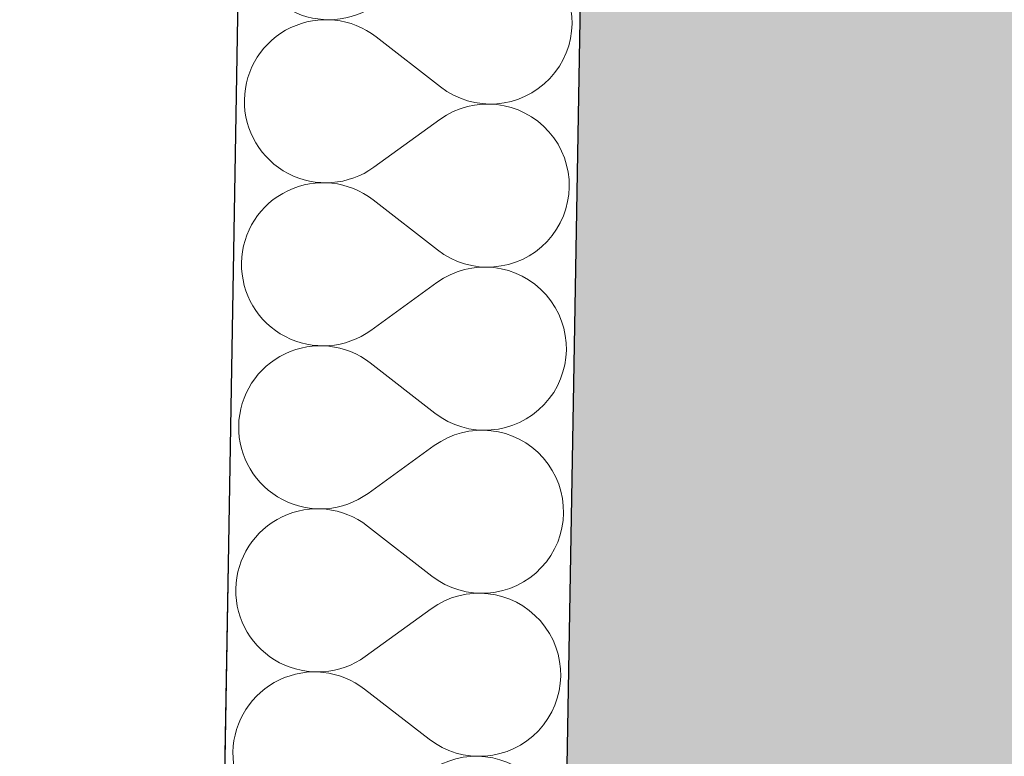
# Model space of a CAD drawing. Header units: millimetres. Extents: x -24674 to 2959, y -2716 to 20653.
# Tile 36 of 161: x -20642 to -20182, y 5843 to 6187. Entities that reach past the tile are written whole.
import ezdxf

# ---------------------------------------------------------------- set-up
doc = ezdxf.new("R2010")
doc.units = ezdxf.units.MM
doc.header["$MEASUREMENT"] = 0
doc.linetypes.add('Wipeout_Contour', pattern=[1000, 0, -1000])
for name, color, linetype in [('9._POHLED ZÁPADNÍ_1_Konstrukce - nosné', 7, 'Continuous'), ('9._POHLED ZÁPADNÍ_1_Nové_Konstrukce - nosné', 7, 'Continuous'), ('9._POHLED ZÁPADNÍ_1_Nové_Výplně – Řezové', 7, 'Continuous'), ('9._POHLED ZÁPADNÍ_1_Výplně – Řezové', 7, 'Continuous'), ('9._POHLED ZÁPADNÍ_1_VÝTAH VAR 1', 7, 'Continuous')]:
    doc.layers.add(name, color=color, linetype=linetype)

# ---------------------------------------------------------------- blocks, each defined once
blk = doc.blocks.new('*X4', base_point=(-27719.5, -6043.99))
at = {"layer": '9._POHLED ZÁPADNÍ_1_Nové_Výplně – Řezové', "color": 21, "linetype": 'Continuous', "lineweight": 20, "true_color": 0xffaaaa}
for p, q in [((-20511.62, 6184.67), (-20514.15, 6183.67)), ((-20509.02, 6185.48), (-20511.62, 6184.67)), ((-20506.37, 6186.11), (-20509.02, 6185.48)), ((-20503.69, 6186.54), (-20506.37, 6186.11)), ((-20500.98, 6186.79), (-20503.69, 6186.54)), ((-20498.26, 6186.83), (-20500.98, 6186.79)), ((-20495.54, 6186.69), (-20498.26, 6186.83)), ((-20492.84, 6186.35), (-20495.54, 6186.69)), ((-20490.17, 6185.82), (-20492.84, 6186.35)), ((-20487.55, 6185.1), (-20490.17, 6185.82)), ((-20484.98, 6184.19), (-20487.55, 6185.1)), ((-20384.16, 6182.13), (-20384.01, 6184.84)), ((-20384.01, 6184.84), (-20384.06, 6187.56)), ((-20518.97, 6181.15), (-20521.23, 6179.64)), ((-20516.6, 6182.5), (-20518.97, 6181.15)), ((-20514.15, 6183.67), (-20516.6, 6182.5)), ((-20482.49, 6183.1), (-20484.98, 6184.19)), ((-20480.08, 6181.84), (-20482.49, 6183.1)), ((-20477.77, 6180.41), (-20480.08, 6181.84)), ((-20475.56, 6178.82), (-20477.77, 6180.41)), ((-20384.49, 6179.43), (-20384.16, 6182.13)), ((-20525.4, 6176.16), (-20527.29, 6174.2)), ((-20523.38, 6177.97), (-20525.4, 6176.16)), ((-20521.23, 6179.64), (-20523.38, 6177.97)), ((-20445.49, 6155.43), (-20475.56, 6178.82)), ((-20385.74, 6174.13), (-20385.02, 6176.76)), ((-20385.02, 6176.76), (-20384.49, 6179.43)), ((-20529.03, 6172.11), (-20530.62, 6169.9)), ((-20527.29, 6174.2), (-20529.03, 6172.11)), ((-20387.73, 6169.07), (-20386.65, 6171.57)), ((-20386.65, 6171.57), (-20385.74, 6174.13)), ((-20532.05, 6167.59), (-20533.31, 6165.18)), ((-20530.62, 6169.9), (-20532.05, 6167.59)), ((-20390.42, 6164.35), (-20388.99, 6166.66)), ((-20388.99, 6166.66), (-20387.73, 6169.07)), ((-20534.4, 6162.68), (-20535.3, 6160.12)), ((-20533.31, 6165.18), (-20534.4, 6162.68)), ((-20393.76, 6160.05), (-20392.01, 6162.14)), ((-20392.01, 6162.14), (-20390.42, 6164.35)), ((-20536.02, 6157.49), (-20536.55, 6154.82)), ((-20535.3, 6160.12), (-20536.02, 6157.49)), ((-20397.67, 6156.28), (-20395.65, 6158.09)), ((-20395.65, 6158.09), (-20393.76, 6160.05)), ((-20536.55, 6154.82), (-20536.89, 6152.13)), ((-20445.49, 6155.43), (-20443.28, 6153.84)), ((-20443.28, 6153.84), (-20440.97, 6152.41)), ((-20440.97, 6152.41), (-20438.56, 6151.15)), ((-20404.44, 6151.75), (-20402.08, 6153.1)), ((-20402.08, 6153.1), (-20399.82, 6154.61)), ((-20399.82, 6154.61), (-20397.67, 6156.28)), ((-20536.89, 6152.13), (-20537.03, 6149.41)), ((-20537.03, 6149.41), (-20536.98, 6146.69)), ((-20438.56, 6151.15), (-20436.06, 6150.06)), ((-20436.06, 6150.06), (-20433.5, 6149.16)), ((-20433.5, 6149.16), (-20430.87, 6148.43)), ((-20430.87, 6148.43), (-20428.21, 6147.9)), ((-20428.21, 6147.9), (-20425.51, 6147.56)), ((-20417.36, 6147.71), (-20414.67, 6148.14)), ((-20414.67, 6148.14), (-20412.03, 6148.77)), ((-20412.03, 6148.77), (-20409.43, 6149.58)), ((-20409.43, 6149.58), (-20406.9, 6150.58)), ((-20406.9, 6150.58), (-20404.44, 6151.75)), ((-20536.98, 6146.69), (-20536.74, 6143.98)), ((-20536.74, 6143.98), (-20536.3, 6141.29)), ((-20438.68, 6144.24), (-20441.13, 6143.06)), ((-20436.15, 6145.24), (-20438.68, 6144.24)), ((-20433.55, 6146.05), (-20436.15, 6145.24)), ((-20430.9, 6146.68), (-20433.55, 6146.05)), ((-20428.22, 6147.12), (-20430.9, 6146.68)), ((-20425.51, 6147.37), (-20428.22, 6147.12)), ((-20425.51, 6147.56), (-20422.79, 6147.42)), ((-20422.79, 6147.42), (-20425.51, 6147.37)), ((-20422.79, 6147.42), (-20420.07, 6147.46)), ((-20420.07, 6147.27), (-20422.79, 6147.42)), ((-20420.07, 6147.46), (-20417.36, 6147.71)), ((-20417.37, 6146.94), (-20420.07, 6147.27)), ((-20414.71, 6146.41), (-20417.37, 6146.94)), ((-20412.08, 6145.69), (-20414.71, 6146.41)), ((-20409.51, 6144.79), (-20412.08, 6145.69)), ((-20407.02, 6143.71), (-20409.51, 6144.79)), ((-20404.61, 6142.45), (-20407.02, 6143.71)), ((-20536.3, 6141.29), (-20535.68, 6138.65)), ((-20535.68, 6138.65), (-20534.86, 6136.05)), ((-20445.75, 6140.2), (-20476.62, 6117.87)), ((-20443.49, 6141.71), (-20445.75, 6140.2)), ((-20441.13, 6143.06), (-20443.49, 6141.71)), ((-20402.29, 6141.02), (-20404.61, 6142.45)), ((-20400.08, 6139.43), (-20402.29, 6141.02)), ((-20397.99, 6137.69), (-20400.08, 6139.43)), ((-20534.86, 6136.05), (-20533.87, 6133.52)), ((-20396.04, 6135.8), (-20397.99, 6137.69)), ((-20394.22, 6133.78), (-20396.04, 6135.8)), ((-20533.87, 6133.52), (-20532.69, 6131.07)), ((-20532.69, 6131.07), (-20531.34, 6128.7)), ((-20392.55, 6131.63), (-20394.22, 6133.78)), ((-20391.03, 6129.37), (-20392.55, 6131.63)), ((-20531.34, 6128.7), (-20529.83, 6126.44)), ((-20529.83, 6126.44), (-20528.16, 6124.29)), ((-20389.68, 6127.01), (-20391.03, 6129.37)), ((-20388.51, 6124.55), (-20389.68, 6127.01)), ((-20528.16, 6124.29), (-20526.34, 6122.27)), ((-20526.34, 6122.27), (-20524.38, 6120.38)), ((-20524.38, 6120.38), (-20522.29, 6118.64)), ((-20387.51, 6122.02), (-20388.51, 6124.55)), ((-20386.7, 6119.43), (-20387.51, 6122.02)), ((-20522.29, 6118.64), (-20520.08, 6117.05)), ((-20520.08, 6117.05), (-20517.77, 6115.62)), ((-20517.77, 6115.62), (-20515.36, 6114.37)), ((-20481.24, 6115.01), (-20478.88, 6116.36)), ((-20478.88, 6116.36), (-20476.62, 6117.87)), ((-20386.07, 6116.78), (-20386.7, 6119.43)), ((-20385.63, 6114.09), (-20386.07, 6116.78)), ((-20515.36, 6114.37), (-20512.86, 6113.28)), ((-20512.86, 6113.28), (-20510.29, 6112.38)), ((-20510.29, 6112.38), (-20507.67, 6111.66)), ((-20507.67, 6111.66), (-20505, 6111.13)), ((-20505, 6111.13), (-20502.3, 6110.8)), ((-20494.15, 6110.95), (-20491.47, 6111.39)), ((-20491.47, 6111.39), (-20488.82, 6112.02)), ((-20488.82, 6112.02), (-20486.23, 6112.83)), ((-20486.23, 6112.83), (-20483.7, 6113.83)), ((-20483.7, 6113.83), (-20481.24, 6115.01)), ((-20385.39, 6111.38), (-20385.63, 6114.09)), ((-20385.34, 6108.66), (-20385.39, 6111.38)), ((-20515.48, 6107.5), (-20517.93, 6106.32)), ((-20512.94, 6108.49), (-20515.48, 6107.5)), ((-20510.35, 6109.3), (-20512.94, 6108.49)), ((-20507.7, 6109.93), (-20510.35, 6109.3)), ((-20505.01, 6110.36), (-20507.7, 6109.93)), ((-20502.3, 6110.61), (-20505.01, 6110.36)), ((-20502.3, 6110.8), (-20499.58, 6110.65)), ((-20499.58, 6110.65), (-20502.3, 6110.61)), ((-20499.58, 6110.65), (-20496.86, 6110.71)), ((-20496.87, 6110.51), (-20499.58, 6110.65)), ((-20494.17, 6110.17), (-20496.87, 6110.51)), ((-20496.86, 6110.71), (-20494.15, 6110.95)), ((-20491.5, 6109.64), (-20494.17, 6110.17)), ((-20488.88, 6108.92), (-20491.5, 6109.64)), ((-20486.31, 6108.01), (-20488.88, 6108.92)), ((-20483.82, 6106.92), (-20486.31, 6108.01)), ((-20481.41, 6105.66), (-20483.82, 6106.92)), ((-20385.48, 6105.95), (-20385.34, 6108.66)), ((-20522.56, 6103.46), (-20524.7, 6101.8)), ((-20520.29, 6104.98), (-20522.56, 6103.46)), ((-20517.93, 6106.32), (-20520.29, 6104.98)), ((-20479.09, 6104.23), (-20481.41, 6105.66)), ((-20476.89, 6102.64), (-20479.09, 6104.23)), ((-20446.81, 6079.25), (-20476.89, 6102.64)), ((-20386.35, 6100.58), (-20385.82, 6103.25)), ((-20385.82, 6103.25), (-20385.48, 6105.95)), ((-20528.62, 6098.02), (-20530.36, 6095.93)), ((-20526.73, 6099.98), (-20528.62, 6098.02)), ((-20524.7, 6101.8), (-20526.73, 6099.98)), ((-20387.98, 6095.39), (-20387.07, 6097.95)), ((-20387.07, 6097.95), (-20386.35, 6100.58)), ((-20531.95, 6093.72), (-20533.38, 6091.41)), ((-20530.36, 6095.93), (-20531.95, 6093.72)), ((-20390.32, 6090.48), (-20389.06, 6092.89)), ((-20389.06, 6092.89), (-20387.98, 6095.39)), ((-20534.64, 6089), (-20535.73, 6086.5)), ((-20533.38, 6091.41), (-20534.64, 6089)), ((-20393.34, 6085.96), (-20391.75, 6088.17)), ((-20391.75, 6088.17), (-20390.32, 6090.48)), ((-20536.63, 6083.94), (-20537.35, 6081.31)), ((-20535.73, 6086.5), (-20536.63, 6083.94)), ((-20396.97, 6081.92), (-20395.09, 6083.87)), ((-20395.09, 6083.87), (-20393.34, 6085.96)), ((-20537.35, 6081.31), (-20537.88, 6078.65)), ((-20446.81, 6079.25), (-20444.61, 6077.66)), ((-20401.15, 6078.43), (-20399, 6080.1)), ((-20399, 6080.1), (-20396.97, 6081.92)), ((-20538.22, 6075.95), (-20538.36, 6073.23)), ((-20537.88, 6078.65), (-20538.22, 6075.95)), ((-20444.61, 6077.66), (-20442.3, 6076.23)), ((-20442.3, 6076.23), (-20439.88, 6074.97)), ((-20439.88, 6074.97), (-20437.39, 6073.88)), ((-20410.76, 6073.4), (-20408.23, 6074.4)), ((-20408.23, 6074.4), (-20405.77, 6075.57)), ((-20405.77, 6075.57), (-20403.41, 6076.92)), ((-20403.41, 6076.92), (-20401.15, 6078.43)), ((-20538.36, 6073.23), (-20538.31, 6070.51)), ((-20538.31, 6070.51), (-20538.07, 6067.8)), ((-20434.88, 6069.87), (-20437.47, 6069.06)), ((-20437.39, 6073.88), (-20434.83, 6072.98)), ((-20432.23, 6070.5), (-20434.88, 6069.87)), ((-20434.83, 6072.98), (-20432.2, 6072.26)), ((-20429.55, 6070.94), (-20432.23, 6070.5)), ((-20432.2, 6072.26), (-20429.53, 6071.72)), ((-20426.84, 6071.19), (-20429.55, 6070.94)), ((-20429.53, 6071.72), (-20426.83, 6071.38)), ((-20424.12, 6071.24), (-20426.84, 6071.19)), ((-20426.83, 6071.38), (-20424.12, 6071.24)), ((-20424.12, 6071.24), (-20421.4, 6071.29)), ((-20421.4, 6071.1), (-20424.12, 6071.24)), ((-20421.4, 6071.29), (-20418.69, 6071.53)), ((-20418.7, 6070.76), (-20421.4, 6071.1)), ((-20416.03, 6070.23), (-20418.7, 6070.76)), ((-20418.69, 6071.53), (-20416, 6071.96)), ((-20413.41, 6069.51), (-20416.03, 6070.23)), ((-20416, 6071.96), (-20413.36, 6072.59)), ((-20413.36, 6072.59), (-20410.76, 6073.4)), ((-20538.07, 6067.8), (-20537.63, 6065.11)), ((-20537.63, 6065.11), (-20537.01, 6062.47)), ((-20444.82, 6065.53), (-20447.08, 6064.02)), ((-20442.46, 6066.88), (-20444.82, 6065.53)), ((-20440.01, 6068.06), (-20442.46, 6066.88)), ((-20437.47, 6069.06), (-20440.01, 6068.06)), ((-20410.84, 6068.61), (-20413.41, 6069.51)), ((-20408.35, 6067.53), (-20410.84, 6068.61)), ((-20405.94, 6066.27), (-20408.35, 6067.53)), ((-20403.62, 6064.84), (-20405.94, 6066.27)), ((-20537.01, 6062.47), (-20536.19, 6059.87)), ((-20447.08, 6064.02), (-20477.95, 6041.7)), ((-20401.41, 6063.25), (-20403.62, 6064.84)), ((-20399.32, 6061.51), (-20401.41, 6063.25)), ((-20397.36, 6059.62), (-20399.32, 6061.51)), ((-20536.19, 6059.87), (-20535.19, 6057.34)), ((-20535.19, 6057.34), (-20534.02, 6054.89)), ((-20395.54, 6057.6), (-20397.36, 6059.62)), ((-20393.87, 6055.45), (-20395.54, 6057.6)), ((-20534.02, 6054.89), (-20532.67, 6052.52)), ((-20532.67, 6052.52), (-20531.16, 6050.26)), ((-20392.36, 6053.19), (-20393.87, 6055.45)), ((-20391.01, 6050.83), (-20392.36, 6053.19)), ((-20531.16, 6050.26), (-20529.49, 6048.12)), ((-20529.49, 6048.12), (-20527.67, 6046.09)), ((-20389.84, 6048.37), (-20391.01, 6050.83)), ((-20388.84, 6045.84), (-20389.84, 6048.37)), ((-20527.67, 6046.09), (-20525.71, 6044.21)), ((-20525.71, 6044.21), (-20523.62, 6042.46)), ((-20523.62, 6042.46), (-20521.41, 6040.87)), ((-20388.03, 6043.25), (-20388.84, 6045.84)), ((-20387.4, 6040.6), (-20388.03, 6043.25)), ((-20521.41, 6040.87), (-20519.1, 6039.45)), ((-20519.1, 6039.45), (-20516.68, 6038.19)), ((-20516.68, 6038.19), (-20514.19, 6037.1)), ((-20487.56, 6036.66), (-20485.03, 6037.65)), ((-20485.03, 6037.65), (-20482.57, 6038.83)), ((-20482.57, 6038.83), (-20480.21, 6040.18)), ((-20480.21, 6040.18), (-20477.95, 6041.7)), ((-20386.96, 6037.91), (-20387.4, 6040.6)), ((-20386.72, 6035.2), (-20386.96, 6037.91)), ((-20511.68, 6033.13), (-20514.27, 6032.31)), ((-20514.19, 6037.1), (-20511.62, 6036.2)), ((-20509.03, 6033.75), (-20511.68, 6033.13)), ((-20511.62, 6036.2), (-20509, 6035.48)), ((-20506.34, 6034.19), (-20509.03, 6033.75)), ((-20509, 6035.48), (-20506.33, 6034.95)), ((-20503.63, 6034.43), (-20506.34, 6034.19)), ((-20506.33, 6034.95), (-20503.63, 6034.62)), ((-20503.63, 6034.62), (-20500.91, 6034.48)), ((-20500.91, 6034.48), (-20503.63, 6034.43)), ((-20500.91, 6034.48), (-20498.19, 6034.53)), ((-20498.2, 6034.33), (-20500.91, 6034.48)), ((-20495.5, 6033.99), (-20498.2, 6034.33)), ((-20498.19, 6034.53), (-20495.48, 6034.77)), ((-20492.83, 6033.46), (-20495.5, 6033.99)), ((-20495.48, 6034.77), (-20492.8, 6035.21)), ((-20490.21, 6032.74), (-20492.83, 6033.46)), ((-20492.8, 6035.21), (-20490.15, 6035.84)), ((-20490.15, 6035.84), (-20487.56, 6036.66)), ((-20386.67, 6032.48), (-20386.72, 6035.2)), ((-20521.62, 6028.8), (-20523.88, 6027.29)), ((-20519.26, 6030.14), (-20521.62, 6028.8)), ((-20516.8, 6031.32), (-20519.26, 6030.14)), ((-20514.27, 6032.31), (-20516.8, 6031.32)), ((-20487.64, 6031.83), (-20490.21, 6032.74)), ((-20485.15, 6030.74), (-20487.64, 6031.83)), ((-20482.74, 6029.48), (-20485.15, 6030.74)), ((-20480.42, 6028.05), (-20482.74, 6029.48)), ((-20387.15, 6027.07), (-20386.81, 6029.77)), ((-20386.81, 6029.77), (-20386.67, 6032.48)), ((-20528.06, 6023.8), (-20529.94, 6021.84)), ((-20526.03, 6025.62), (-20528.06, 6023.8)), ((-20523.88, 6027.29), (-20526.03, 6025.62)), ((-20478.22, 6026.46), (-20480.42, 6028.05)), ((-20448.14, 6003.07), (-20478.22, 6026.46)), ((-20388.4, 6021.78), (-20387.68, 6024.4)), ((-20387.68, 6024.4), (-20387.15, 6027.07)), ((-20531.69, 6019.75), (-20533.28, 6017.55)), ((-20529.94, 6021.84), (-20531.69, 6019.75)), ((-20390.39, 6016.72), (-20389.3, 6019.21)), ((-20389.3, 6019.21), (-20388.4, 6021.78)), ((-20534.71, 6015.23), (-20535.97, 6012.82)), ((-20533.28, 6017.55), (-20534.71, 6015.23)), ((-20391.65, 6014.3), (-20390.39, 6016.72)), ((-20537.05, 6010.33), (-20537.96, 6007.76)), ((-20535.97, 6012.82), (-20537.05, 6010.33)), ((-20394.67, 6009.78), (-20393.08, 6011.99)), ((-20393.08, 6011.99), (-20391.65, 6014.3)), ((-20537.96, 6007.76), (-20538.68, 6005.14)), ((-20400.33, 6003.92), (-20398.3, 6005.74)), ((-20398.3, 6005.74), (-20396.41, 6007.69)), ((-20396.41, 6007.69), (-20394.67, 6009.78)), ((-20539.21, 6002.47), (-20539.55, 5999.77)), ((-20538.68, 6005.14), (-20539.21, 6002.47)), ((-20448.14, 6003.07), (-20445.94, 6001.48)), ((-20445.94, 6001.48), (-20443.62, 6000.05)), ((-20407.1, 5999.39), (-20404.74, 6000.74)), ((-20404.74, 6000.74), (-20402.48, 6002.25)), ((-20402.48, 6002.25), (-20400.33, 6003.92)), ((-20539.55, 5999.77), (-20539.69, 5997.05)), ((-20539.69, 5997.05), (-20539.64, 5994.33)), ((-20443.62, 6000.05), (-20441.21, 5998.79)), ((-20441.21, 5998.79), (-20438.72, 5997.7)), ((-20438.72, 5997.7), (-20436.15, 5996.8)), ((-20436.15, 5996.8), (-20433.53, 5996.08)), ((-20433.53, 5996.08), (-20430.86, 5995.55)), ((-20417.33, 5995.78), (-20414.68, 5996.41)), ((-20414.68, 5996.41), (-20412.09, 5997.22)), ((-20412.09, 5997.22), (-20409.56, 5998.22)), ((-20409.56, 5998.22), (-20407.1, 5999.39)), ((-20539.64, 5994.33), (-20539.4, 5991.62)), ((-20539.4, 5991.62), (-20538.96, 5988.94)), ((-20441.33, 5991.88), (-20443.79, 5990.7)), ((-20438.8, 5992.88), (-20441.33, 5991.88)), ((-20436.21, 5993.7), (-20438.8, 5992.88)), ((-20433.56, 5994.32), (-20436.21, 5993.7)), ((-20430.88, 5994.76), (-20433.56, 5994.32)), ((-20428.17, 5995.01), (-20430.88, 5994.76)), ((-20430.86, 5995.55), (-20428.16, 5995.21)), ((-20425.45, 5995.06), (-20428.17, 5995.01)), ((-20428.16, 5995.21), (-20425.45, 5995.06)), ((-20425.45, 5995.06), (-20422.73, 5995.11)), ((-20422.73, 5994.92), (-20425.45, 5995.06)), ((-20422.73, 5995.11), (-20420.02, 5995.35)), ((-20420.03, 5994.58), (-20422.73, 5994.92)), ((-20417.36, 5994.05), (-20420.03, 5994.58)), ((-20420.02, 5995.35), (-20417.33, 5995.78)), ((-20414.74, 5993.33), (-20417.36, 5994.05)), ((-20412.17, 5992.43), (-20414.74, 5993.33)), ((-20409.68, 5991.35), (-20412.17, 5992.43)), ((-20538.96, 5988.94), (-20538.33, 5986.29)), ((-20448.41, 5987.84), (-20479.28, 5965.52)), ((-20446.15, 5989.35), (-20448.41, 5987.84)), ((-20443.79, 5990.7), (-20446.15, 5989.35)), ((-20407.26, 5990.09), (-20409.68, 5991.35)), ((-20404.95, 5988.66), (-20407.26, 5990.09)), ((-20402.74, 5987.07), (-20404.95, 5988.66)), ((-20400.65, 5985.33), (-20402.74, 5987.07)), ((-20538.33, 5986.29), (-20537.52, 5983.69)), ((-20537.52, 5983.69), (-20536.52, 5981.16)), ((-20398.69, 5983.44), (-20400.65, 5985.33)), ((-20396.87, 5981.42), (-20398.69, 5983.44)), ((-20536.52, 5981.16), (-20535.35, 5978.71)), ((-20535.35, 5978.71), (-20534, 5976.35)), ((-20395.2, 5979.27), (-20396.87, 5981.42)), ((-20393.69, 5977.01), (-20395.2, 5979.27)), ((-20534, 5976.35), (-20532.49, 5974.08)), ((-20532.49, 5974.08), (-20530.81, 5971.94)), ((-20392.34, 5974.65), (-20393.69, 5977.01)), ((-20391.17, 5972.19), (-20392.34, 5974.65)), ((-20530.81, 5971.94), (-20529, 5969.91)), ((-20529, 5969.91), (-20527.04, 5968.03)), ((-20390.17, 5969.66), (-20391.17, 5972.19)), ((-20389.35, 5967.07), (-20390.17, 5969.66)), ((-20527.04, 5968.03), (-20524.95, 5966.28)), ((-20524.95, 5966.28), (-20522.74, 5964.69)), ((-20522.74, 5964.69), (-20520.42, 5963.27)), ((-20483.9, 5962.65), (-20481.54, 5964)), ((-20481.54, 5964), (-20479.28, 5965.52)), ((-20388.73, 5964.42), (-20389.35, 5967.07)), ((-20388.29, 5961.73), (-20388.73, 5964.42)), ((-20520.42, 5963.27), (-20518.01, 5962.01)), ((-20518.01, 5962.01), (-20515.52, 5960.92)), ((-20515.52, 5960.92), (-20512.95, 5960.02)), ((-20512.95, 5960.02), (-20510.33, 5959.3)), ((-20510.33, 5959.3), (-20507.66, 5958.78)), ((-20494.13, 5959.03), (-20491.48, 5959.66)), ((-20491.48, 5959.66), (-20488.88, 5960.48)), ((-20488.88, 5960.48), (-20486.35, 5961.48)), ((-20486.35, 5961.48), (-20483.9, 5962.65)), ((-20388.05, 5959.03), (-20388.29, 5961.73)), ((-20518.13, 5955.14), (-20520.59, 5953.96)), ((-20515.6, 5956.13), (-20518.13, 5955.14)), ((-20513, 5956.95), (-20515.6, 5956.13)), ((-20510.36, 5957.57), (-20513, 5956.95)), ((-20507.67, 5958.01), (-20510.36, 5957.57)), ((-20504.96, 5958.25), (-20507.67, 5958.01)), ((-20507.66, 5958.78), (-20504.96, 5958.44)), ((-20504.96, 5958.44), (-20502.24, 5958.3)), ((-20502.24, 5958.3), (-20504.96, 5958.25)), ((-20502.24, 5958.3), (-20499.52, 5958.35)), ((-20499.52, 5958.15), (-20502.24, 5958.3)), ((-20499.52, 5958.35), (-20496.81, 5958.59)), ((-20496.82, 5957.81), (-20499.52, 5958.15)), ((-20494.16, 5957.28), (-20496.82, 5957.81)), ((-20496.81, 5958.59), (-20494.13, 5959.03)), ((-20491.53, 5956.56), (-20494.16, 5957.28)), ((-20488.97, 5955.65), (-20491.53, 5956.56)), ((-20486.47, 5954.57), (-20488.97, 5955.65)), ((-20388.14, 5953.59), (-20388, 5956.31)), ((-20388, 5956.31), (-20388.05, 5959.03)), ((-20525.21, 5951.11), (-20527.36, 5949.44)), ((-20522.95, 5952.62), (-20525.21, 5951.11)), ((-20520.59, 5953.96), (-20522.95, 5952.62)), ((-20484.06, 5953.3), (-20486.47, 5954.57)), ((-20481.75, 5951.87), (-20484.06, 5953.3)), ((-20479.54, 5950.28), (-20481.75, 5951.87)), ((-20449.47, 5926.9), (-20479.54, 5950.28)), ((-20389.01, 5948.22), (-20388.48, 5950.89)), ((-20388.48, 5950.89), (-20388.14, 5953.59)), ((-20531.27, 5945.66), (-20533.02, 5943.57)), ((-20529.38, 5947.62), (-20531.27, 5945.66)), ((-20527.36, 5949.44), (-20529.38, 5947.62)), ((-20390.63, 5943.03), (-20389.73, 5945.6)), ((-20389.73, 5945.6), (-20389.01, 5948.22)), ((-20534.61, 5941.37), (-20536.04, 5939.05)), ((-20533.02, 5943.57), (-20534.61, 5941.37)), ((-20391.72, 5940.54), (-20390.63, 5943.03)), ((-20537.3, 5936.64), (-20538.38, 5934.15)), ((-20536.04, 5939.05), (-20537.3, 5936.64)), ((-20394.41, 5935.81), (-20392.98, 5938.13)), ((-20392.98, 5938.13), (-20391.72, 5940.54)), ((-20538.38, 5934.15), (-20539.29, 5931.58)), ((-20397.74, 5931.52), (-20396, 5933.6)), ((-20396, 5933.6), (-20394.41, 5935.81)), ((-20540.01, 5928.96), (-20540.54, 5926.29)), ((-20539.29, 5931.58), (-20540.01, 5928.96)), ((-20403.8, 5926.07), (-20401.65, 5927.74)), ((-20401.65, 5927.74), (-20399.63, 5929.56)), ((-20399.63, 5929.56), (-20397.74, 5931.52)), ((-20540.87, 5923.59), (-20541.02, 5920.87)), ((-20540.54, 5926.29), (-20540.87, 5923.59)), ((-20449.47, 5926.9), (-20447.27, 5925.3)), ((-20447.27, 5925.3), (-20444.95, 5923.87)), ((-20444.95, 5923.87), (-20442.54, 5922.61)), ((-20442.54, 5922.61), (-20440.05, 5921.52)), ((-20410.88, 5922.04), (-20408.43, 5923.21)), ((-20408.43, 5923.21), (-20406.07, 5924.56)), ((-20406.07, 5924.56), (-20403.8, 5926.07)), ((-20541.02, 5920.87), (-20540.97, 5918.15)), ((-20540.97, 5918.15), (-20540.73, 5915.44)), ((-20440.05, 5921.52), (-20437.48, 5920.62)), ((-20434.89, 5918.15), (-20437.54, 5917.52)), ((-20437.48, 5920.62), (-20434.86, 5919.9)), ((-20432.2, 5918.58), (-20434.89, 5918.15)), ((-20434.86, 5919.9), (-20432.19, 5919.37)), ((-20429.49, 5918.83), (-20432.2, 5918.58)), ((-20432.19, 5919.37), (-20429.49, 5919.03)), ((-20429.49, 5919.03), (-20426.77, 5918.88)), ((-20426.77, 5918.88), (-20429.49, 5918.83)), ((-20426.77, 5918.88), (-20424.05, 5918.93)), ((-20424.06, 5918.74), (-20426.77, 5918.88)), ((-20421.36, 5918.4), (-20424.06, 5918.74)), ((-20424.05, 5918.93), (-20421.34, 5919.17)), ((-20418.69, 5917.87), (-20421.36, 5918.4)), ((-20421.34, 5919.17), (-20418.66, 5919.6)), ((-20418.66, 5919.6), (-20416.01, 5920.23)), ((-20416.01, 5920.23), (-20413.42, 5921.04)), ((-20413.42, 5921.04), (-20410.88, 5922.04)), ((-20540.73, 5915.44), (-20540.29, 5912.76)), ((-20445.11, 5914.52), (-20447.48, 5913.17)), ((-20442.66, 5915.7), (-20445.11, 5914.52)), ((-20440.13, 5916.7), (-20442.66, 5915.7)), ((-20437.54, 5917.52), (-20440.13, 5916.7)), ((-20416.07, 5917.16), (-20418.69, 5917.87)), ((-20413.5, 5916.25), (-20416.07, 5917.16)), ((-20411, 5915.17), (-20413.5, 5916.25)), ((-20408.59, 5913.91), (-20411, 5915.17)), ((-20406.28, 5912.48), (-20408.59, 5913.91)), ((-20540.29, 5912.76), (-20539.66, 5910.11)), ((-20539.66, 5910.11), (-20538.85, 5907.51)), ((-20449.74, 5911.66), (-20480.61, 5889.34)), ((-20447.48, 5913.17), (-20449.74, 5911.66)), ((-20404.07, 5910.89), (-20406.28, 5912.48)), ((-20401.98, 5909.15), (-20404.07, 5910.89)), ((-20400.02, 5907.26), (-20401.98, 5909.15)), ((-20538.85, 5907.51), (-20537.85, 5904.98)), ((-20537.85, 5904.98), (-20536.67, 5902.53)), ((-20398.2, 5905.24), (-20400.02, 5907.26)), ((-20396.53, 5903.09), (-20398.2, 5905.24)), ((-20536.67, 5902.53), (-20535.33, 5900.17)), ((-20535.33, 5900.17), (-20533.81, 5897.91)), ((-20395.02, 5900.83), (-20396.53, 5903.09)), ((-20393.67, 5898.47), (-20395.02, 5900.83)), ((-20533.81, 5897.91), (-20532.14, 5895.76)), ((-20532.14, 5895.76), (-20530.32, 5893.74)), ((-20392.49, 5896.02), (-20393.67, 5898.47)), ((-20391.5, 5893.48), (-20392.49, 5896.02)), ((-20530.32, 5893.74), (-20528.36, 5891.85)), ((-20528.36, 5891.85), (-20526.28, 5890.1)), ((-20390.68, 5890.89), (-20391.5, 5893.48)), ((-20390.05, 5888.24), (-20390.68, 5890.89)), ((-20526.28, 5890.1), (-20524.07, 5888.52)), ((-20524.07, 5888.52), (-20521.75, 5887.09)), ((-20521.75, 5887.09), (-20519.34, 5885.83)), ((-20519.34, 5885.83), (-20516.84, 5884.75)), ((-20487.68, 5885.3), (-20485.23, 5886.47)), ((-20485.23, 5886.47), (-20482.87, 5887.82)), ((-20482.87, 5887.82), (-20480.61, 5889.34)), ((-20389.62, 5885.56), (-20390.05, 5888.24)), ((-20516.84, 5884.75), (-20514.28, 5883.84)), ((-20511.68, 5881.39), (-20514.33, 5880.77)), ((-20514.28, 5883.84), (-20511.65, 5883.13)), ((-20509, 5881.83), (-20511.68, 5881.39)), ((-20511.65, 5883.13), (-20508.99, 5882.6)), ((-20506.29, 5882.07), (-20509, 5881.83)), ((-20508.99, 5882.6), (-20506.29, 5882.26)), ((-20506.29, 5882.26), (-20503.57, 5882.12)), ((-20503.57, 5882.12), (-20506.29, 5882.07)), ((-20503.57, 5882.12), (-20500.85, 5882.17)), ((-20500.85, 5881.97), (-20503.57, 5882.12)), ((-20500.85, 5882.17), (-20498.14, 5882.41)), ((-20498.15, 5881.63), (-20500.85, 5881.97)), ((-20495.48, 5881.1), (-20498.15, 5881.63)), ((-20498.14, 5882.41), (-20495.45, 5882.85)), ((-20492.86, 5880.38), (-20495.48, 5881.1)), ((-20495.45, 5882.85), (-20492.81, 5883.48)), ((-20492.81, 5883.48), (-20490.21, 5884.3)), ((-20490.21, 5884.3), (-20487.68, 5885.3)), ((-20389.37, 5882.85), (-20389.62, 5885.56)), ((-20389.32, 5880.13), (-20389.37, 5882.85)), ((-20521.91, 5877.79), (-20524.28, 5876.44)), ((-20519.46, 5878.96), (-20521.91, 5877.79)), ((-20516.93, 5879.96), (-20519.46, 5878.96)), ((-20514.33, 5880.77), (-20516.93, 5879.96)), ((-20490.3, 5879.47), (-20492.86, 5880.38)), ((-20487.8, 5878.39), (-20490.3, 5879.47)), ((-20485.39, 5877.13), (-20487.8, 5878.39)), ((-20483.08, 5875.69), (-20485.39, 5877.13)), ((-20389.81, 5874.71), (-20389.47, 5877.41)), ((-20389.47, 5877.41), (-20389.32, 5880.13)), ((-20528.69, 5873.26), (-20530.71, 5871.44)), ((-20526.54, 5874.93), (-20528.69, 5873.26)), ((-20524.28, 5876.44), (-20526.54, 5874.93)), ((-20480.87, 5874.1), (-20483.08, 5875.69)), ((-20450.8, 5850.72), (-20480.87, 5874.1)), ((-20391.06, 5869.42), (-20390.34, 5872.04)), ((-20390.34, 5872.04), (-20389.81, 5874.71)), ((-20534.35, 5867.39), (-20535.94, 5865.19)), ((-20532.6, 5869.48), (-20534.35, 5867.39)), ((-20530.71, 5871.44), (-20532.6, 5869.48)), ((-20391.96, 5866.85), (-20391.06, 5869.42)), ((-20537.37, 5862.87), (-20538.63, 5860.46)), ((-20535.94, 5865.19), (-20537.37, 5862.87)), ((-20394.31, 5861.95), (-20393.05, 5864.36)), ((-20393.05, 5864.36), (-20391.96, 5866.85)), ((-20538.63, 5860.46), (-20539.71, 5857.97)), ((-20397.33, 5857.42), (-20395.74, 5859.63)), ((-20395.74, 5859.63), (-20394.31, 5861.95)), ((-20540.62, 5855.4), (-20541.33, 5852.78)), ((-20539.71, 5857.97), (-20540.62, 5855.4)), ((-20400.96, 5853.38), (-20399.07, 5855.34)), ((-20399.07, 5855.34), (-20397.33, 5857.42)), ((-20541.86, 5850.11), (-20542.2, 5847.41)), ((-20541.33, 5852.78), (-20541.86, 5850.11)), ((-20450.8, 5850.72), (-20448.59, 5849.12)), ((-20448.59, 5849.12), (-20446.28, 5847.69)), ((-20407.39, 5848.38), (-20405.13, 5849.89)), ((-20405.13, 5849.89), (-20402.98, 5851.56)), ((-20402.98, 5851.56), (-20400.96, 5853.38)), ((-20542.2, 5847.41), (-20542.35, 5844.69)), ((-20542.35, 5844.69), (-20542.3, 5841.97)), ((-20446.28, 5847.69), (-20443.87, 5846.43)), ((-20443.87, 5846.43), (-20441.38, 5845.35)), ((-20441.38, 5845.35), (-20438.81, 5844.44)), ((-20438.81, 5844.44), (-20436.19, 5843.72)), ((-20417.34, 5844.05), (-20414.74, 5844.86)), ((-20414.74, 5844.86), (-20412.21, 5845.86)), ((-20412.21, 5845.86), (-20409.76, 5847.03)), ((-20409.76, 5847.03), (-20407.39, 5848.38)), ((-20436.19, 5843.72), (-20433.52, 5843.19)), ((-20433.52, 5843.19), (-20430.82, 5842.85)), ((-20430.82, 5842.85), (-20428.1, 5842.7)), ((-20428.1, 5842.7), (-20425.38, 5842.75)), ((-20425.38, 5842.75), (-20422.67, 5842.99)), ((-20422.67, 5842.99), (-20419.99, 5843.43)), ((-20419.99, 5843.43), (-20417.34, 5844.05))]:
    blk.add_line(p, q, dxfattribs=at)
blk = doc.blocks.new('*X18', base_point=(-27719.5, -6043.99))
at = {"layer": '9._POHLED ZÁPADNÍ_1_Nové_Výplně – Řezové', "color": 21, "linetype": 'Continuous', "lineweight": 20, "true_color": 0xffaaaa}
for p, q in [((-20445.49, 6155.43), (-20475.56, 6178.82)), ((-20445.75, 6140.2), (-20476.62, 6117.87)), ((-20446.81, 6079.25), (-20476.89, 6102.64)), ((-20447.08, 6064.02), (-20477.95, 6041.7)), ((-20448.14, 6003.07), (-20478.22, 6026.46)), ((-20448.41, 5987.84), (-20479.28, 5965.52)), ((-20449.47, 5926.9), (-20479.54, 5950.28)), ((-20449.74, 5911.66), (-20480.61, 5889.34)), ((-20450.8, 5850.72), (-20480.87, 5874.1))]:
    blk.add_line(p, q, dxfattribs=at)
for centre, start, end in [((-20497.62, 6224.92), 179.0012, 305.8711), ((-20422.1, 6185.51), 232.1313, 125.8711), ((-20498.94, 6148.74), 52.1313, 179.0012), ((-20498.94, 6148.74), 179.0012, 305.8711), ((-20423.43, 6109.33), 232.1313, 125.8711), ((-20500.27, 6072.57), 52.1313, 179.0012), ((-20500.27, 6072.57), 179.0012, 305.8711), ((-20424.76, 6033.15), 232.1313, 125.8711), ((-20501.6, 5996.39), 52.1313, 179.0012), ((-20501.6, 5996.39), 179.0012, 305.8711), ((-20426.09, 5956.97), 232.1313, 125.8711), ((-20502.93, 5920.21), 52.1313, 179.0012), ((-20502.93, 5920.21), 179.0012, 305.8711), ((-20427.41, 5880.79), 232.1313, 125.8711), ((-20504.26, 5844.03), 52.1313, 179.0012), ((-20504.26, 5844.03), 179.0012, 305.8711), ((-20428.74, 5804.61), 232.1313, 125.8711)]:
    blk.add_arc(centre, 38.1, start, end, dxfattribs=at)

msp = doc.modelspace()

# ---------------------------------------------------------------- wipeouts: each hides what was drawn before it
at = {"color": 254, "linetype": 'Wipeout_Contour', "lineweight": 0, "ltscale": 108323.765576}
msp.add_wipeout([(-20470.48, 10185.48), (-20571.1, 4413.92), (-20421.12, 4411.3), (-20411.13, 4411.13), (-20313.53, 10008.83)], dxfattribs=at).dxf.layer = '9._POHLED ZÁPADNÍ_1_Nové_Výplně – Řezové'

# ---------------------------------------------------------------- next in the draw order: hatches: boundary and pattern name
at = {"layer": '9._POHLED ZÁPADNÍ_1_Výplně – Řezové', "linetype": 'Continuous', "lineweight": 13}
msp.add_hatch(color=254, dxfattribs=at).paths.add_polyline_path([(-20313.37, 10013.89), (-20411.95, 4415.68), (-20112, 4410.4), (-20020.94, 9581.29)])

# ---------------------------------------------------------------- next in the draw order: linework, layer by layer
at = {"layer": '9._POHLED ZÁPADNÍ_1_Konstrukce - nosné', "color": 7, "linetype": 'Continuous', "lineweight": 50, "flags": 128}
msp.add_lwpolyline([(-20313.37, 10013.89), (-20411.95, 4415.68)], dxfattribs=at)
at = {"layer": '9._POHLED ZÁPADNÍ_1_Nové_Konstrukce - nosné', "color": 1, "linetype": 'Continuous', "lineweight": 25, "flags": 128}
for points in [[(-20470.48, 10185.48), (-20571.1, 4413.92)], [(-20411.13, 4411.13), (-20313.53, 10008.83)]]:
    msp.add_lwpolyline(points, dxfattribs=at)

# ---------------------------------------------------------------- next in the draw order: block references
at = {"layer": '9._POHLED ZÁPADNÍ_1_VÝTAH VAR 1', "color": 9, "linetype": 'Continuous', "lineweight": 13}
msp.add_blockref('*X4', (-27719.5, -6043.99), dxfattribs=at)

# ---------------------------------------------------------------- next in the draw order: wipeouts: each hides what was drawn before it
at = {"color": 254, "linetype": 'Wipeout_Contour', "lineweight": 0, "ltscale": 274303.920399}
msp.add_wipeout([(-20641.96, 349.65), (-20481.93, 349.73), (-20428.28, 3427.35), (-20533.92, 3427.35), (-20533.92, 3677.35), (-20423.92, 3677.35), (-20313.53, 10008.83), (-20473.28, 10024.95), (-20580.69, 3864), (-20570.98, 4415.68), (-20411.95, 4415.68), (-20421.63, 3865.76), (-20580.69, 3864)], dxfattribs=at).dxf.layer = '9._POHLED ZÁPADNÍ_1_Nové_Výplně – Řezové'

# ---------------------------------------------------------------- next in the draw order: linework, layer by layer
at = {"layer": '9._POHLED ZÁPADNÍ_1_Nové_Konstrukce - nosné', "color": 1, "linetype": 'Continuous', "lineweight": 25, "flags": 128}
for points in [[(-20470.48, 10185.48), (-20641.96, 349.65)], [(-20423.92, 3677.35), (-20313.53, 10008.83)]]:
    msp.add_lwpolyline(points, dxfattribs=at)

# ---------------------------------------------------------------- next in the draw order: block references
at = {"layer": '9._POHLED ZÁPADNÍ_1_VÝTAH VAR 1', "color": 9, "linetype": 'Continuous', "lineweight": 13}
msp.add_blockref('*X18', (-27719.5, -6043.99), dxfattribs=at)

doc.saveas('drawing.dxf')
